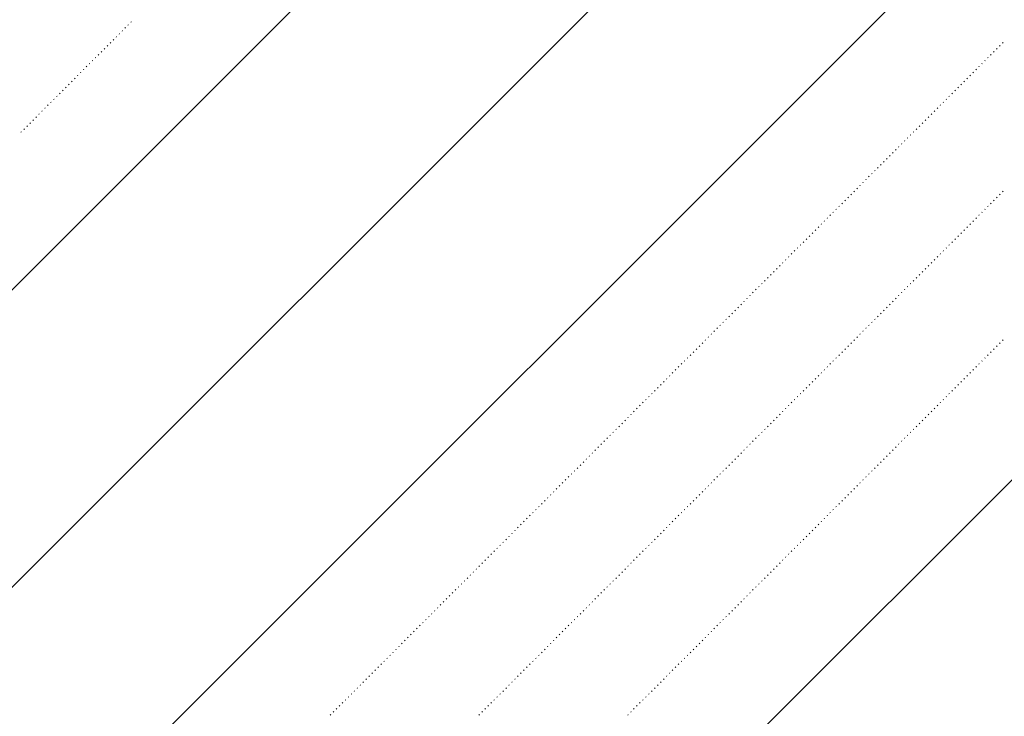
# Model space of a CAD drawing. Header units: millimetres. Extents: x 0 to 1260, y 0 to 297.
# Tile 34 of 104: x 124.55 to 130.4, y 224.34 to 228.48. Entities that reach past the tile are written whole.
import ezdxf

# ---------------------------------------------------------------- set-up
doc = ezdxf.new("R2010")
doc.units = ezdxf.units.MM
doc.linetypes.add('K5LT32802', pattern=[0])
doc.linetypes.add('K5LT32806', pattern=[0])
doc.layers.add('Системный слой', color=7, linetype='Continuous')

# ---------------------------------------------------------------- blocks, each defined once
blk = doc.blocks.new('U96')
at = {"layer": 'Системный слой', "color": 7, "linetype": 'K5LT32802', "lineweight": 9}
for p, q in [((119.5258, 221.8954), (133.9264, 236.2961)), ((119.5826, 220.1844), (135.6942, 236.2961)), ((119.6394, 218.4735), (137.462, 236.2961)), ((119.753, 215.0516), (139.0406, 234.3392))]:
    blk.add_line(p, q, dxfattribs=at)
at = {"layer": 'Системный слой', "color": 7, "linetype": 'K5LT32806', "lineweight": 18}
for p, q in [((125.192, 228.4455), (125.1955, 228.4491)), ((125.2097, 228.4632), (125.2132, 228.4667)), ((125.1213, 228.3748), (125.1248, 228.3783)), ((125.139, 228.3925), (125.1425, 228.396)), ((125.1566, 228.4102), (125.1602, 228.4137)), ((125.1743, 228.4278), (125.1779, 228.4314)), ((125.0683, 228.3218), (125.0718, 228.3253)), ((125.0859, 228.3395), (125.0895, 228.343)), ((125.1036, 228.3571), (125.1071, 228.3607)), ((130.3716, 228.3218), (130.3751, 228.3253)), ((130.3892, 228.3395), (130.3928, 228.343)), ((125.0152, 228.2687), (125.0188, 228.2723)), ((125.0329, 228.2864), (125.0364, 228.29)), ((125.0506, 228.3041), (125.0541, 228.3076)), ((130.3185, 228.2687), (130.3221, 228.2723)), ((130.3362, 228.2864), (130.3397, 228.29)), ((130.3539, 228.3041), (130.3574, 228.3076)), ((124.9445, 228.198), (124.948, 228.2016)), ((124.9622, 228.2157), (124.9657, 228.2192)), ((124.9799, 228.2334), (124.9834, 228.2369)), ((124.9975, 228.2511), (125.0011, 228.2546)), ((130.2478, 228.198), (130.2513, 228.2016)), ((130.2655, 228.2157), (130.269, 228.2192)), ((130.2832, 228.2334), (130.2867, 228.2369)), ((130.3008, 228.2511), (130.3044, 228.2546)), ((124.8915, 228.145), (124.895, 228.1485)), ((124.9092, 228.1627), (124.9127, 228.1662)), ((124.9268, 228.1804), (124.9304, 228.1839)), ((130.1948, 228.145), (130.1983, 228.1485)), ((130.2125, 228.1627), (130.216, 228.1662)), ((130.2301, 228.1804), (130.2337, 228.1839)), ((124.8384, 228.092), (124.842, 228.0955)), ((124.8561, 228.1096), (124.8597, 228.1132)), ((124.8738, 228.1273), (124.8773, 228.1309)), ((130.1417, 228.092), (130.1453, 228.0955)), ((130.1594, 228.1096), (130.163, 228.1132)), ((130.1771, 228.1273), (130.1806, 228.1309)), ((124.7854, 228.0389), (124.7889, 228.0425)), ((124.8031, 228.0566), (124.8066, 228.0601)), ((124.8208, 228.0743), (124.8243, 228.0778)), ((130.0887, 228.0389), (130.0922, 228.0425)), ((130.1064, 228.0566), (130.1099, 228.0601)), ((130.1241, 228.0743), (130.1276, 228.0778)), ((124.7147, 227.9682), (124.7182, 227.9718)), ((124.7324, 227.9859), (124.7359, 227.9894)), ((124.7501, 228.0036), (124.7536, 228.0071)), ((124.7677, 228.0213), (124.7713, 228.0248)), ((130.018, 227.9682), (130.0215, 227.9718)), ((130.0357, 227.9859), (130.0392, 227.9894)), ((130.0534, 228.0036), (130.0569, 228.0071)), ((130.071, 228.0213), (130.0746, 228.0248)), ((124.6617, 227.9152), (124.6652, 227.9187)), ((124.6793, 227.9329), (124.6829, 227.9364)), ((124.697, 227.9505), (124.7006, 227.9541)), ((129.965, 227.9152), (129.9685, 227.9187)), ((129.9826, 227.9329), (129.9862, 227.9364)), ((130.0003, 227.9505), (130.0039, 227.9541)), ((124.6086, 227.8622), (124.6122, 227.8657)), ((124.6263, 227.8798), (124.6298, 227.8834)), ((124.644, 227.8975), (124.6475, 227.901)), ((129.9119, 227.8622), (129.9155, 227.8657)), ((129.9296, 227.8798), (129.9331, 227.8834)), ((129.9473, 227.8975), (129.9508, 227.901)), ((124.5556, 227.8091), (124.5591, 227.8127)), ((124.5733, 227.8268), (124.5768, 227.8303)), ((124.591, 227.8445), (124.5945, 227.848)), ((129.8412, 227.7914), (129.8448, 227.795)), ((129.8589, 227.8091), (129.8624, 227.8127)), ((129.8766, 227.8268), (129.8801, 227.8303)), ((129.8943, 227.8445), (129.8978, 227.848)), ((129.7882, 227.7384), (129.7917, 227.7419)), ((129.8059, 227.7561), (129.8094, 227.7596)), ((129.8235, 227.7738), (129.8271, 227.7773)), ((129.7352, 227.6854), (129.7387, 227.6889)), ((129.7528, 227.7031), (129.7564, 227.7066)), ((129.7705, 227.7207), (129.774, 227.7243)), ((129.6644, 227.6147), (129.668, 227.6182)), ((129.6821, 227.6323), (129.6857, 227.6359)), ((129.6998, 227.65), (129.7033, 227.6536)), ((129.7175, 227.6677), (129.721, 227.6712)), ((129.6114, 227.5616), (129.6149, 227.5652)), ((129.6291, 227.5793), (129.6326, 227.5828)), ((129.6468, 227.597), (129.6503, 227.6005)), ((129.5584, 227.5086), (129.5619, 227.5121)), ((129.5761, 227.5263), (129.5796, 227.5298)), ((129.5937, 227.544), (129.5973, 227.5475)), ((129.4877, 227.4379), (129.4912, 227.4414)), ((129.5053, 227.4556), (129.5089, 227.4591)), ((129.523, 227.4732), (129.5266, 227.4768)), ((129.5407, 227.4909), (129.5442, 227.4945)), ((130.3716, 227.4379), (130.3751, 227.4414)), ((130.3892, 227.4556), (130.3928, 227.4591)), ((129.4346, 227.3849), (129.4382, 227.3884)), ((129.4523, 227.4025), (129.4559, 227.4061)), ((129.47, 227.4202), (129.4735, 227.4237)), ((130.3185, 227.3849), (130.3221, 227.3884)), ((130.3362, 227.4025), (130.3397, 227.4061)), ((130.3539, 227.4202), (130.3574, 227.4237)), ((129.3816, 227.3318), (129.3851, 227.3354)), ((129.3993, 227.3495), (129.4028, 227.353)), ((129.417, 227.3672), (129.4205, 227.3707)), ((130.2655, 227.3318), (130.269, 227.3354)), ((130.2832, 227.3495), (130.2867, 227.353)), ((130.3008, 227.3672), (130.3044, 227.3707)), ((129.3286, 227.2788), (129.3321, 227.2823)), ((129.3462, 227.2965), (129.3498, 227.3)), ((129.3639, 227.3141), (129.3675, 227.3177)), ((130.2125, 227.2788), (130.216, 227.2823)), ((130.2301, 227.2965), (130.2337, 227.3)), ((130.2478, 227.3141), (130.2513, 227.3177)), ((129.2579, 227.2081), (129.2614, 227.2116)), ((129.2755, 227.2258), (129.2791, 227.2293)), ((129.2932, 227.2434), (129.2968, 227.247)), ((129.3109, 227.2611), (129.3144, 227.2646)), ((130.1417, 227.2081), (130.1453, 227.2116)), ((130.1594, 227.2258), (130.163, 227.2293)), ((130.1771, 227.2434), (130.1806, 227.247)), ((130.1948, 227.2611), (130.1983, 227.2646)), ((129.2048, 227.155), (129.2084, 227.1586)), ((129.2225, 227.1727), (129.226, 227.1763)), ((129.2402, 227.1904), (129.2437, 227.1939)), ((130.0887, 227.155), (130.0922, 227.1586)), ((130.1064, 227.1727), (130.1099, 227.1763)), ((130.1241, 227.1904), (130.1276, 227.1939)), ((129.1518, 227.102), (129.1553, 227.1056)), ((129.1695, 227.1197), (129.173, 227.1232)), ((129.1872, 227.1374), (129.1907, 227.1409)), ((130.0357, 227.102), (130.0392, 227.1056)), ((130.0534, 227.1197), (130.0569, 227.1232)), ((130.071, 227.1374), (130.0746, 227.1409)), ((129.0811, 227.0313), (129.0846, 227.0348)), ((129.0988, 227.049), (129.1023, 227.0525)), ((129.1164, 227.0667), (129.12, 227.0702)), ((129.1341, 227.0843), (129.1377, 227.0879)), ((129.965, 227.0313), (129.9685, 227.0348)), ((129.9826, 227.049), (129.9862, 227.0525)), ((130.0003, 227.0667), (130.0039, 227.0702)), ((130.018, 227.0843), (130.0215, 227.0879)), ((129.0281, 226.9783), (129.0316, 226.9818)), ((129.0457, 226.9959), (129.0493, 226.9995)), ((129.0634, 227.0136), (129.0669, 227.0172)), ((129.9119, 226.9783), (129.9155, 226.9818)), ((129.9296, 226.9959), (129.9331, 226.9995)), ((129.9473, 227.0136), (129.9508, 227.0172)), ((128.975, 226.9252), (128.9786, 226.9288)), ((128.9927, 226.9429), (128.9962, 226.9465)), ((129.0104, 226.9606), (129.0139, 226.9641)), ((129.8589, 226.9252), (129.8624, 226.9288)), ((129.8766, 226.9429), (129.8801, 226.9465)), ((129.8943, 226.9606), (129.8978, 226.9641)), ((128.9043, 226.8545), (128.9078, 226.8581)), ((128.922, 226.8722), (128.9255, 226.8757)), ((128.9397, 226.8899), (128.9432, 226.8934)), ((128.9573, 226.9076), (128.9609, 226.9111)), ((129.7882, 226.8545), (129.7917, 226.8581)), ((129.8059, 226.8722), (129.8094, 226.8757)), ((129.8235, 226.8899), (129.8271, 226.8934)), ((129.8412, 226.9076), (129.8448, 226.9111)), ((128.8513, 226.8015), (128.8548, 226.805)), ((128.869, 226.8192), (128.8725, 226.8227)), ((128.8866, 226.8369), (128.8902, 226.8404)), ((129.7352, 226.8015), (129.7387, 226.805)), ((129.7528, 226.8192), (129.7564, 226.8227)), ((129.7705, 226.8369), (129.774, 226.8404)), ((128.7982, 226.7485), (128.8018, 226.752)), ((128.8159, 226.7661), (128.8195, 226.7697)), ((128.8336, 226.7838), (128.8371, 226.7874)), ((129.6821, 226.7485), (129.6857, 226.752)), ((129.6998, 226.7661), (129.7033, 226.7697)), ((129.7175, 226.7838), (129.721, 226.7874)), ((128.7275, 226.6778), (128.7311, 226.6813)), ((128.7452, 226.6954), (128.7487, 226.699)), ((128.7629, 226.7131), (128.7664, 226.7166)), ((128.7806, 226.7308), (128.7841, 226.7343)), ((129.6114, 226.6778), (129.6149, 226.6813)), ((129.6291, 226.6954), (129.6326, 226.699)), ((129.6468, 226.7131), (129.6503, 226.7166)), ((129.6644, 226.7308), (129.668, 226.7343)), ((128.6745, 226.6247), (128.678, 226.6283)), ((128.6922, 226.6424), (128.6957, 226.6459)), ((128.7099, 226.6601), (128.7134, 226.6636)), ((129.5584, 226.6247), (129.5619, 226.6283)), ((129.5761, 226.6424), (129.5796, 226.6459)), ((129.5937, 226.6601), (129.5973, 226.6636)), ((128.6215, 226.5717), (128.625, 226.5752)), ((128.6391, 226.5894), (128.6427, 226.5929)), ((128.6568, 226.607), (128.6604, 226.6106)), ((129.5053, 226.5717), (129.5089, 226.5752)), ((129.523, 226.5894), (129.5266, 226.5929)), ((129.5407, 226.607), (129.5442, 226.6106)), ((130.3892, 226.5717), (130.3928, 226.5752)), ((128.5508, 226.501), (128.5543, 226.5045)), ((128.5684, 226.5187), (128.572, 226.5222)), ((128.5861, 226.5363), (128.5896, 226.5399)), ((128.6038, 226.554), (128.6073, 226.5575)), ((129.4346, 226.501), (129.4382, 226.5045)), ((129.4523, 226.5187), (129.4559, 226.5222)), ((129.47, 226.5363), (129.4735, 226.5399)), ((129.4877, 226.554), (129.4912, 226.5575)), ((130.3185, 226.501), (130.3221, 226.5045)), ((130.3362, 226.5187), (130.3397, 226.5222)), ((130.3539, 226.5363), (130.3574, 226.5399)), ((130.3716, 226.554), (130.3751, 226.5575)), ((128.4977, 226.4479), (128.5013, 226.4515)), ((128.5154, 226.4656), (128.5189, 226.4692)), ((128.5331, 226.4833), (128.5366, 226.4868)), ((129.3816, 226.4479), (129.3851, 226.4515)), ((129.3993, 226.4656), (129.4028, 226.4692)), ((129.417, 226.4833), (129.4205, 226.4868)), ((130.2655, 226.4479), (130.269, 226.4515)), ((130.2832, 226.4656), (130.2867, 226.4692)), ((130.3008, 226.4833), (130.3044, 226.4868)), ((128.4447, 226.3949), (128.4482, 226.3984)), ((128.4624, 226.4126), (128.4659, 226.4161)), ((128.48, 226.4303), (128.4836, 226.4338)), ((129.3286, 226.3949), (129.3321, 226.3984)), ((129.3462, 226.4126), (129.3498, 226.4161)), ((129.3639, 226.4303), (129.3675, 226.4338)), ((130.2125, 226.3949), (130.216, 226.3984)), ((130.2301, 226.4126), (130.2337, 226.4161)), ((130.2478, 226.4303), (130.2513, 226.4338)), ((128.3917, 226.3419), (128.3952, 226.3454)), ((128.4093, 226.3596), (128.4129, 226.3631)), ((128.427, 226.3772), (128.4305, 226.3808)), ((129.2755, 226.3419), (129.2791, 226.3454)), ((129.2932, 226.3596), (129.2968, 226.3631)), ((129.3109, 226.3772), (129.3144, 226.3808)), ((130.1594, 226.3419), (130.163, 226.3454)), ((130.1771, 226.3596), (130.1806, 226.3631)), ((130.1948, 226.3772), (130.1983, 226.3808)), ((128.3209, 226.2712), (128.3245, 226.2747)), ((128.3386, 226.2888), (128.3422, 226.2924)), ((128.3563, 226.3065), (128.3598, 226.3101)), ((128.374, 226.3242), (128.3775, 226.3277)), ((129.2048, 226.2712), (129.2084, 226.2747)), ((129.2225, 226.2888), (129.226, 226.2924)), ((129.2402, 226.3065), (129.2437, 226.3101)), ((129.2579, 226.3242), (129.2614, 226.3277)), ((130.0887, 226.2712), (130.0922, 226.2747)), ((130.1064, 226.2888), (130.1099, 226.2924)), ((130.1241, 226.3065), (130.1276, 226.3101)), ((130.1417, 226.3242), (130.1453, 226.3277)), ((128.2679, 226.2181), (128.2714, 226.2217)), ((128.2856, 226.2358), (128.2891, 226.2393)), ((128.3033, 226.2535), (128.3068, 226.257)), ((129.1518, 226.2181), (129.1553, 226.2217)), ((129.1695, 226.2358), (129.173, 226.2393)), ((129.1872, 226.2535), (129.1907, 226.257)), ((130.0357, 226.2181), (130.0392, 226.2217)), ((130.0534, 226.2358), (130.0569, 226.2393)), ((130.071, 226.2535), (130.0746, 226.257)), ((128.2149, 226.1651), (128.2184, 226.1686)), ((128.2326, 226.1828), (128.2361, 226.1863)), ((128.2502, 226.2005), (128.2538, 226.204)), ((129.0988, 226.1651), (129.1023, 226.1686)), ((129.1164, 226.1828), (129.12, 226.1863)), ((129.1341, 226.2005), (129.1377, 226.204)), ((129.9826, 226.1651), (129.9862, 226.1686)), ((130.0003, 226.1828), (130.0039, 226.1863)), ((130.018, 226.2005), (130.0215, 226.204)), ((128.1442, 226.0944), (128.1477, 226.0979)), ((128.1618, 226.1121), (128.1654, 226.1156)), ((128.1795, 226.1297), (128.1831, 226.1333)), ((128.1972, 226.1474), (128.2007, 226.151)), ((129.0281, 226.0944), (129.0316, 226.0979)), ((129.0457, 226.1121), (129.0493, 226.1156)), ((129.0634, 226.1297), (129.0669, 226.1333)), ((129.0811, 226.1474), (129.0846, 226.151)), ((129.9119, 226.0944), (129.9155, 226.0979)), ((129.9296, 226.1121), (129.9331, 226.1156)), ((129.9473, 226.1297), (129.9508, 226.1333)), ((129.965, 226.1474), (129.9685, 226.151)), ((128.0911, 226.0414), (128.0947, 226.0449)), ((128.1088, 226.059), (128.1123, 226.0626)), ((128.1265, 226.0767), (128.13, 226.0802)), ((128.975, 226.0414), (128.9786, 226.0449)), ((128.9927, 226.059), (128.9962, 226.0626)), ((129.0104, 226.0767), (129.0139, 226.0802)), ((129.8589, 226.0414), (129.8624, 226.0449)), ((129.8766, 226.059), (129.8801, 226.0626)), ((129.8943, 226.0767), (129.8978, 226.0802)), ((128.0381, 225.9883), (128.0416, 225.9919)), ((128.0558, 226.006), (128.0593, 226.0095)), ((128.0735, 226.0237), (128.077, 226.0272)), ((128.922, 225.9883), (128.9255, 225.9919)), ((128.9397, 226.006), (128.9432, 226.0095)), ((128.9573, 226.0237), (128.9609, 226.0272)), ((129.8059, 225.9883), (129.8094, 225.9919)), ((129.8235, 226.006), (129.8271, 226.0095)), ((129.8412, 226.0237), (129.8448, 226.0272)), ((127.9674, 225.9176), (127.9709, 225.9211)), ((127.9851, 225.9353), (127.9886, 225.9388)), ((128.0027, 225.953), (128.0063, 225.9565)), ((128.0204, 225.9706), (128.024, 225.9742)), ((128.8513, 225.9176), (128.8548, 225.9211)), ((128.869, 225.9353), (128.8725, 225.9388)), ((128.8866, 225.953), (128.8902, 225.9565)), ((128.9043, 225.9706), (128.9078, 225.9742)), ((129.7352, 225.9176), (129.7387, 225.9211)), ((129.7528, 225.9353), (129.7564, 225.9388)), ((129.7705, 225.953), (129.774, 225.9565)), ((129.7882, 225.9706), (129.7917, 225.9742)), ((127.9144, 225.8646), (127.9179, 225.8681)), ((127.932, 225.8823), (127.9356, 225.8858)), ((127.9497, 225.8999), (127.9532, 225.9035)), ((128.7982, 225.8646), (128.8018, 225.8681)), ((128.8159, 225.8823), (128.8195, 225.8858)), ((128.8336, 225.8999), (128.8371, 225.9035)), ((129.6821, 225.8646), (129.6857, 225.8681)), ((129.6998, 225.8823), (129.7033, 225.8858)), ((129.7175, 225.8999), (129.721, 225.9035)), ((127.8613, 225.8115), (127.8649, 225.8151)), ((127.879, 225.8292), (127.8825, 225.8328)), ((127.8967, 225.8469), (127.9002, 225.8504)), ((128.7452, 225.8115), (128.7487, 225.8151)), ((128.7629, 225.8292), (128.7664, 225.8328)), ((128.7806, 225.8469), (128.7841, 225.8504)), ((129.6291, 225.8115), (129.6326, 225.8151)), ((129.6468, 225.8292), (129.6503, 225.8328)), ((129.6644, 225.8469), (129.668, 225.8504)), ((127.7906, 225.7408), (127.7941, 225.7444)), ((127.8083, 225.7585), (127.8118, 225.762)), ((127.826, 225.7762), (127.8295, 225.7797)), ((127.8436, 225.7939), (127.8472, 225.7974)), ((128.6745, 225.7408), (128.678, 225.7444)), ((128.6922, 225.7585), (128.6957, 225.762)), ((128.7099, 225.7762), (128.7134, 225.7797)), ((128.7275, 225.7939), (128.7311, 225.7974)), ((129.5584, 225.7408), (129.5619, 225.7444)), ((129.5761, 225.7585), (129.5796, 225.762)), ((129.5937, 225.7762), (129.5973, 225.7797)), ((129.6114, 225.7939), (129.6149, 225.7974)), ((127.7376, 225.6878), (127.7411, 225.6913)), ((127.7553, 225.7055), (127.7588, 225.709)), ((127.7729, 225.7232), (127.7765, 225.7267)), ((128.6215, 225.6878), (128.625, 225.6913)), ((128.6391, 225.7055), (128.6427, 225.709)), ((128.6568, 225.7232), (128.6604, 225.7267)), ((129.5053, 225.6878), (129.5089, 225.6913)), ((129.523, 225.7055), (129.5266, 225.709)), ((129.5407, 225.7232), (129.5442, 225.7267)), ((127.6845, 225.6348), (127.6881, 225.6383)), ((127.7022, 225.6524), (127.7058, 225.656)), ((127.7199, 225.6701), (127.7234, 225.6737)), ((128.5684, 225.6348), (128.572, 225.6383)), ((128.5861, 225.6524), (128.5896, 225.656)), ((128.6038, 225.6701), (128.6073, 225.6737)), ((129.4523, 225.6348), (129.4559, 225.6383)), ((129.47, 225.6524), (129.4735, 225.656)), ((129.4877, 225.6701), (129.4912, 225.6737)), ((127.6315, 225.5817), (127.6351, 225.5853)), ((127.6492, 225.5994), (127.6527, 225.6029)), ((127.6669, 225.6171), (127.6704, 225.6206)), ((128.5154, 225.5817), (128.5189, 225.5853)), ((128.5331, 225.5994), (128.5366, 225.6029)), ((128.5508, 225.6171), (128.5543, 225.6206)), ((129.3993, 225.5817), (129.4028, 225.5853)), ((129.417, 225.5994), (129.4205, 225.6029)), ((129.4346, 225.6171), (129.4382, 225.6206)), ((127.5608, 225.511), (127.5643, 225.5146)), ((127.5785, 225.5287), (127.582, 225.5322)), ((127.5962, 225.5464), (127.5997, 225.5499)), ((127.6138, 225.5641), (127.6174, 225.5676)), ((128.4447, 225.511), (128.4482, 225.5146)), ((128.4624, 225.5287), (128.4659, 225.5322)), ((128.48, 225.5464), (128.4836, 225.5499)), ((128.4977, 225.5641), (128.5013, 225.5676)), ((129.3286, 225.511), (129.3321, 225.5146)), ((129.3462, 225.5287), (129.3498, 225.5322)), ((129.3639, 225.5464), (129.3675, 225.5499)), ((129.3816, 225.5641), (129.3851, 225.5676)), ((127.5078, 225.458), (127.5113, 225.4615)), ((127.5254, 225.4757), (127.529, 225.4792)), ((127.5431, 225.4933), (127.5467, 225.4969)), ((128.3917, 225.458), (128.3952, 225.4615)), ((128.4093, 225.4757), (128.4129, 225.4792)), ((128.427, 225.4933), (128.4305, 225.4969)), ((129.2755, 225.458), (129.2791, 225.4615)), ((129.2932, 225.4757), (129.2968, 225.4792)), ((129.3109, 225.4933), (129.3144, 225.4969)), ((127.4547, 225.405), (127.4583, 225.4085)), ((127.4724, 225.4226), (127.476, 225.4262)), ((127.4901, 225.4403), (127.4936, 225.4439)), ((128.3386, 225.405), (128.3422, 225.4085)), ((128.3563, 225.4226), (128.3598, 225.4262)), ((128.374, 225.4403), (128.3775, 225.4439)), ((129.2225, 225.405), (129.226, 225.4085)), ((129.2402, 225.4226), (129.2437, 225.4262)), ((129.2579, 225.4403), (129.2614, 225.4439)), ((127.384, 225.3342), (127.3876, 225.3378)), ((127.4017, 225.3519), (127.4052, 225.3555)), ((127.4194, 225.3696), (127.4229, 225.3731)), ((127.4371, 225.3873), (127.4406, 225.3908)), ((128.2679, 225.3342), (128.2714, 225.3378)), ((128.2856, 225.3519), (128.2891, 225.3555)), ((128.3033, 225.3696), (128.3068, 225.3731)), ((128.3209, 225.3873), (128.3245, 225.3908)), ((129.1518, 225.3342), (129.1553, 225.3378)), ((129.1695, 225.3519), (129.173, 225.3555)), ((129.1872, 225.3696), (129.1907, 225.3731)), ((129.2048, 225.3873), (129.2084, 225.3908)), ((127.331, 225.2812), (127.3345, 225.2848)), ((127.3487, 225.2989), (127.3522, 225.3024)), ((127.3664, 225.3166), (127.3699, 225.3201)), ((128.2149, 225.2812), (128.2184, 225.2848)), ((128.2326, 225.2989), (128.2361, 225.3024)), ((128.2502, 225.3166), (128.2538, 225.3201)), ((129.0988, 225.2812), (129.1023, 225.2848)), ((129.1164, 225.2989), (129.12, 225.3024)), ((129.1341, 225.3166), (129.1377, 225.3201)), ((127.278, 225.2282), (127.2815, 225.2317)), ((127.2956, 225.2459), (127.2992, 225.2494)), ((127.3133, 225.2635), (127.3169, 225.2671)), ((128.1618, 225.2282), (128.1654, 225.2317)), ((128.1795, 225.2459), (128.1831, 225.2494)), ((128.1972, 225.2635), (128.2007, 225.2671)), ((129.0457, 225.2282), (129.0493, 225.2317)), ((129.0634, 225.2459), (129.0669, 225.2494)), ((129.0811, 225.2635), (129.0846, 225.2671)), ((127.2073, 225.1575), (127.2108, 225.161)), ((127.2249, 225.1751), (127.2285, 225.1787)), ((127.2426, 225.1928), (127.2461, 225.1964)), ((127.2603, 225.2105), (127.2638, 225.214)), ((128.0911, 225.1575), (128.0947, 225.161)), ((128.1088, 225.1751), (128.1123, 225.1787)), ((128.1265, 225.1928), (128.13, 225.1964)), ((128.1442, 225.2105), (128.1477, 225.214)), ((128.975, 225.1575), (128.9786, 225.161)), ((128.9927, 225.1751), (128.9962, 225.1787)), ((129.0104, 225.1928), (129.0139, 225.1964)), ((129.0281, 225.2105), (129.0316, 225.214)), ((127.1542, 225.1044), (127.1578, 225.108)), ((127.1719, 225.1221), (127.1754, 225.1257)), ((127.1896, 225.1398), (127.1931, 225.1433)), ((128.0381, 225.1044), (128.0416, 225.108)), ((128.0558, 225.1221), (128.0593, 225.1257)), ((128.0735, 225.1398), (128.077, 225.1433)), ((128.922, 225.1044), (128.9255, 225.108)), ((128.9397, 225.1221), (128.9432, 225.1257)), ((128.9573, 225.1398), (128.9609, 225.1433)), ((127.1012, 225.0514), (127.1047, 225.0549)), ((127.1189, 225.0691), (127.1224, 225.0726)), ((127.1365, 225.0868), (127.1401, 225.0903)), ((127.9851, 225.0514), (127.9886, 225.0549)), ((128.0027, 225.0691), (128.0063, 225.0726)), ((128.0204, 225.0868), (128.024, 225.0903)), ((128.869, 225.0514), (128.8725, 225.0549)), ((128.8866, 225.0691), (128.8902, 225.0726)), ((128.9043, 225.0868), (128.9078, 225.0903)), ((127.0305, 224.9807), (127.034, 224.9842)), ((127.0482, 224.9984), (127.0517, 225.0019)), ((127.0658, 225.0161), (127.0694, 225.0196)), ((127.0835, 225.0337), (127.087, 225.0373)), ((127.9144, 224.9807), (127.9179, 224.9842)), ((127.932, 224.9984), (127.9356, 225.0019)), ((127.9497, 225.0161), (127.9532, 225.0196)), ((127.9674, 225.0337), (127.9709, 225.0373)), ((128.7982, 224.9807), (128.8018, 224.9842)), ((128.8159, 224.9984), (128.8195, 225.0019)), ((128.8336, 225.0161), (128.8371, 225.0196)), ((128.8513, 225.0337), (128.8548, 225.0373)), ((126.9774, 224.9277), (126.981, 224.9312)), ((126.9951, 224.9453), (126.9987, 224.9489)), ((127.0128, 224.963), (127.0163, 224.9666)), ((127.8613, 224.9277), (127.8649, 224.9312)), ((127.879, 224.9453), (127.8825, 224.9489)), ((127.8967, 224.963), (127.9002, 224.9666)), ((128.7452, 224.9277), (128.7487, 224.9312)), ((128.7629, 224.9453), (128.7664, 224.9489)), ((128.7806, 224.963), (128.7841, 224.9666)), ((126.9244, 224.8746), (126.9279, 224.8782)), ((126.9421, 224.8923), (126.9456, 224.8958)), ((126.9598, 224.91), (126.9633, 224.9135)), ((127.8083, 224.8746), (127.8118, 224.8782)), ((127.826, 224.8923), (127.8295, 224.8958)), ((127.8436, 224.91), (127.8472, 224.9135)), ((128.6922, 224.8746), (128.6957, 224.8782)), ((128.7099, 224.8923), (128.7134, 224.8958)), ((128.7275, 224.91), (128.7311, 224.9135)), ((126.8537, 224.8039), (126.8572, 224.8075)), ((126.8714, 224.8216), (126.8749, 224.8251)), ((126.8891, 224.8393), (126.8926, 224.8428)), ((126.9067, 224.857), (126.9103, 224.8605)), ((127.7376, 224.8039), (127.7411, 224.8075)), ((127.7553, 224.8216), (127.7588, 224.8251)), ((127.7729, 224.8393), (127.7765, 224.8428)), ((127.7906, 224.857), (127.7941, 224.8605)), ((128.6215, 224.8039), (128.625, 224.8075)), ((128.6391, 224.8216), (128.6427, 224.8251)), ((128.6568, 224.8393), (128.6604, 224.8428)), ((128.6745, 224.857), (128.678, 224.8605)), ((126.8007, 224.7509), (126.8042, 224.7544)), ((126.8183, 224.7686), (126.8219, 224.7721)), ((126.836, 224.7862), (126.8396, 224.7898)), ((127.6845, 224.7509), (127.6881, 224.7544)), ((127.7022, 224.7686), (127.7058, 224.7721)), ((127.7199, 224.7862), (127.7234, 224.7898)), ((128.5684, 224.7509), (128.572, 224.7544)), ((128.5861, 224.7686), (128.5896, 224.7721)), ((128.6038, 224.7862), (128.6073, 224.7898)), ((126.7476, 224.6979), (126.7512, 224.7014)), ((126.7653, 224.7155), (126.7688, 224.7191)), ((126.783, 224.7332), (126.7865, 224.7367)), ((127.6315, 224.6979), (127.6351, 224.7014)), ((127.6492, 224.7155), (127.6527, 224.7191)), ((127.6669, 224.7332), (127.6704, 224.7367)), ((128.5154, 224.6979), (128.5189, 224.7014)), ((128.5331, 224.7155), (128.5366, 224.7191)), ((128.5508, 224.7332), (128.5543, 224.7367)), ((126.6946, 224.6448), (126.6981, 224.6484)), ((126.7123, 224.6625), (126.7158, 224.666)), ((126.73, 224.6802), (126.7335, 224.6837)), ((127.5785, 224.6448), (127.582, 224.6484)), ((127.5962, 224.6625), (127.5997, 224.666)), ((127.6138, 224.6802), (127.6174, 224.6837)), ((128.4624, 224.6448), (128.4659, 224.6484)), ((128.48, 224.6625), (128.4836, 224.666)), ((128.4977, 224.6802), (128.5013, 224.6837)), ((126.6239, 224.5741), (126.6274, 224.5776)), ((126.6416, 224.5918), (126.6451, 224.5953)), ((126.6592, 224.6095), (126.6628, 224.613)), ((126.6769, 224.6271), (126.6805, 224.6307)), ((127.5078, 224.5741), (127.5113, 224.5776)), ((127.5254, 224.5918), (127.529, 224.5953)), ((127.5431, 224.6095), (127.5467, 224.613)), ((127.5608, 224.6271), (127.5643, 224.6307)), ((128.3917, 224.5741), (128.3952, 224.5776)), ((128.4093, 224.5918), (128.4129, 224.5953)), ((128.427, 224.6095), (128.4305, 224.613)), ((128.4447, 224.6271), (128.4482, 224.6307)), ((126.5709, 224.5211), (126.5744, 224.5246)), ((126.5885, 224.5388), (126.5921, 224.5423)), ((126.6062, 224.5564), (126.6097, 224.56)), ((127.4547, 224.5211), (127.4583, 224.5246)), ((127.4724, 224.5388), (127.476, 224.5423)), ((127.4901, 224.5564), (127.4936, 224.56)), ((128.3386, 224.5211), (128.3422, 224.5246)), ((128.3563, 224.5388), (128.3598, 224.5423)), ((128.374, 224.5564), (128.3775, 224.56)), ((126.5178, 224.468), (126.5214, 224.4716)), ((126.5355, 224.4857), (126.539, 224.4893)), ((126.5532, 224.5034), (126.5567, 224.5069)), ((127.4017, 224.468), (127.4052, 224.4716)), ((127.4194, 224.4857), (127.4229, 224.4893)), ((127.4371, 224.5034), (127.4406, 224.5069)), ((128.2856, 224.468), (128.2891, 224.4716)), ((128.3033, 224.4857), (128.3068, 224.4893)), ((128.3209, 224.5034), (128.3245, 224.5069)), ((126.4471, 224.3973), (126.4506, 224.4009)), ((126.4648, 224.415), (126.4683, 224.4185)), ((126.4825, 224.4327), (126.486, 224.4362)), ((126.5001, 224.4504), (126.5037, 224.4539)), ((127.331, 224.3973), (127.3345, 224.4009)), ((127.3487, 224.415), (127.3522, 224.4185)), ((127.3664, 224.4327), (127.3699, 224.4362)), ((127.384, 224.4504), (127.3876, 224.4539)), ((128.2149, 224.3973), (128.2184, 224.4009)), ((128.2326, 224.415), (128.2361, 224.4185)), ((128.2502, 224.4327), (128.2538, 224.4362)), ((128.2679, 224.4504), (128.2714, 224.4539)), ((126.3941, 224.3443), (126.3976, 224.3478)), ((126.4118, 224.362), (126.4153, 224.3655)), ((126.4294, 224.3797), (126.433, 224.3832)), ((127.278, 224.3443), (127.2815, 224.3478)), ((127.2956, 224.362), (127.2992, 224.3655)), ((127.3133, 224.3797), (127.3169, 224.3832)), ((128.1618, 224.3443), (128.1654, 224.3478)), ((128.1795, 224.362), (128.1831, 224.3655)), ((128.1972, 224.3797), (128.2007, 224.3832))]:
    blk.add_line(p, q, dxfattribs=at)

msp = doc.modelspace()

# ---------------------------------------------------------------- block references
at = {"layer": 'Системный слой'}
msp.add_blockref('U96', (0, 0), dxfattribs=at)

doc.saveas('drawing.dxf')
